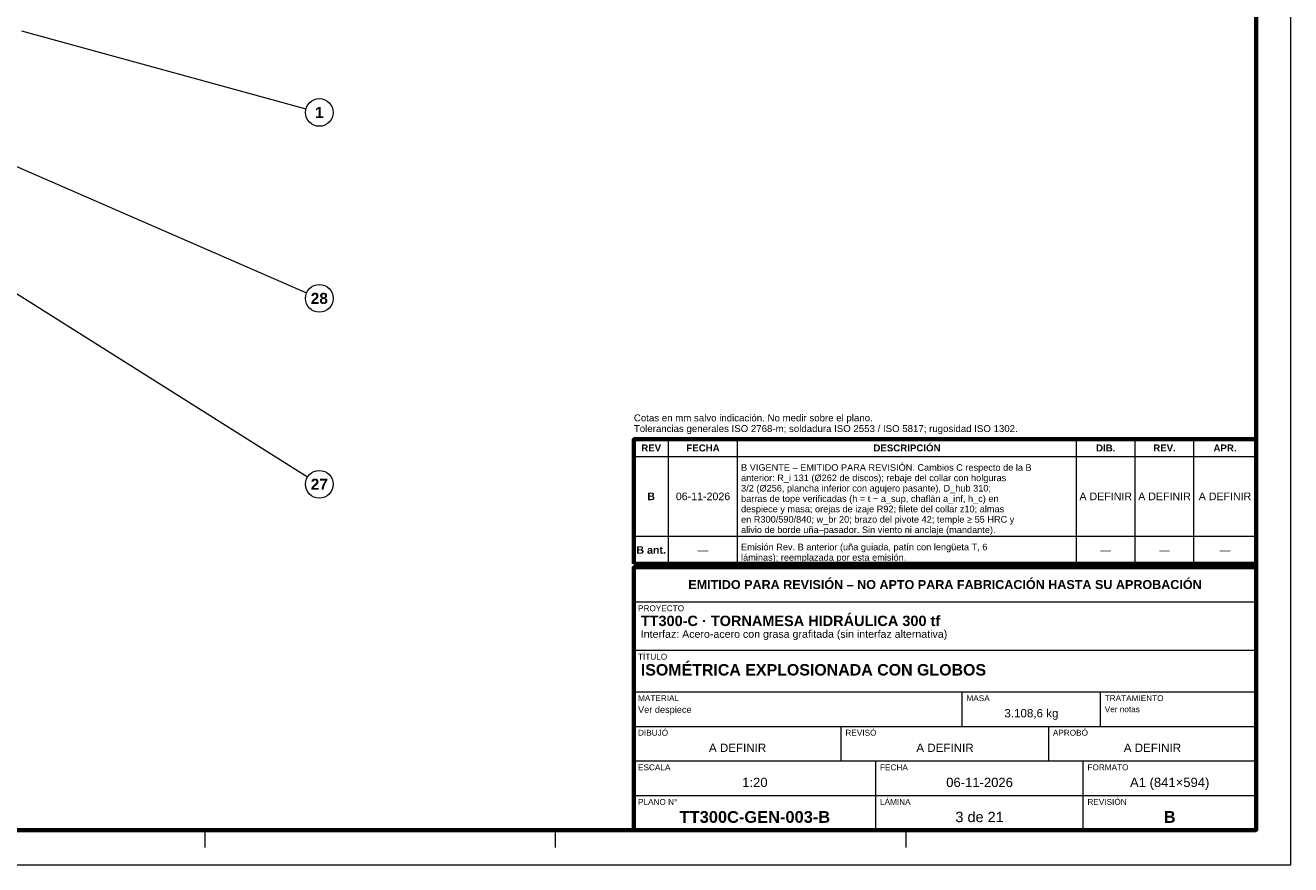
# Model space of a CAD drawing. Header units: millimetres. Extents: x 0 to 841, y 0 to 594.
# Tile 18 of 19: x 475 to 841, y 0 to 243. Entities that reach past the tile are written whole.
import ezdxf
from ezdxf.enums import TextEntityAlignment as Align

# ---------------------------------------------------------------- set-up
doc = ezdxf.new("R2010")
doc.units = ezdxf.units.MM
for name, color, linetype, lineweight in [('COTA', 7, 'CONTINUOUS', 18), ('FINA', 7, 'CONTINUOUS', 18), ('MARCO', 7, 'CONTINUOUS', 70), ('TXT', 7, 'CONTINUOUS', 25)]:
    doc.layers.add(name, color=color, linetype=linetype, lineweight=lineweight)
doc.styles.add('STD', font='LiberationSans-Regular.ttf')
doc.styles.add('STDB', font='LiberationSans-Bold.ttf')

msp = doc.modelspace()

# ---------------------------------------------------------------- linework, layer by layer
at = {"layer": 'COTA'}
for p, q in [((473.87, 241.09), (556.14, 218.56)), ((367.38, 231.16), (556.61, 112.13)), ((400.74, 233.01), (556.33, 165.35))]:
    msp.add_line(p, q, dxfattribs=at)
at = {"layer": 'FINA'}
for p, q in [((661, 87), (661, 123)), ((681, 87), (681, 123)), ((779, 87), (779, 123)), ((796, 87), (796, 123)), ((813, 87), (813, 123)), ((651, 118), (831, 118)), ((651, 95), (831, 95)), ((651, 87), (831, 87)), ((651, 86), (831, 86)), ((651, 76), (831, 76)), ((651, 62), (831, 62)), ((651, 50), (831, 50)), ((746, 40), (746, 50)), ((786, 40), (786, 50)), ((651, 40), (831, 40)), ((711, 30), (711, 40)), ((771, 30), (771, 40)), ((651, 30), (831, 30)), ((721, 20), (721, 30)), ((781, 20), (781, 30)), ((651, 20), (831, 20)), ((721, 10), (721, 20)), ((781, 10), (781, 20)), ((526.88, 10), (526.88, 5)), ((628.25, 10), (628.25, 5)), ((729.62, 10), (729.62, 5))]:
    msp.add_line(p, q, dxfattribs=at)
msp.add_lwpolyline([(0, 0), (841, 0), (841, 594), (0, 594)], close=True, dxfattribs=at)
for centre in [(560, 217.5), (560, 163.75), (560, 110)]:
    msp.add_circle(centre, 4, dxfattribs=at)
at = {"layer": 'MARCO'}
for points in [[(20, 10), (831, 10), (831, 584), (20, 584)], [(651, 87), (831, 87), (831, 123), (651, 123)], [(651, 10), (831, 10), (831, 86), (651, 86)]]:
    msp.add_lwpolyline(points, close=True, dxfattribs=at)

# ---------------------------------------------------------------- texts
at = {"layer": 'TXT'}
for s, height, style, p in [('1', 3.2, 'STDB', (560, 217.5)), ('28', 3.2, 'STDB', (560, 163.75)), ('REV', 2, 'STDB', (656, 120.5)), ('FECHA', 2, 'STDB', (671, 120.5)), ('DESCRIPCIÓN', 2, 'STDB', (730, 120.5)), ('DIB.', 2, 'STDB', (787.5, 120.5)), ('REV.', 2, 'STDB', (804.5, 120.5)), ('APR.', 2, 'STDB', (822, 120.5)), ('27', 3.2, 'STDB', (560, 110)), ('B', 2.2, 'STDB', (656, 106.5)), ('06-11-2026', 2.2, 'STD', (671, 106.5)), ('A DEFINIR', 2.2, 'STD', (787.5, 106.5)), ('A DEFINIR', 2.2, 'STD', (804.5, 106.5)), ('A DEFINIR', 2.2, 'STD', (822, 106.5)), ('B ant.', 2.2, 'STDB', (656, 91)), ('—', 2.2, 'STD', (671, 91)), ('—', 2.2, 'STD', (787.5, 91)), ('—', 2.2, 'STD', (804.5, 91)), ('—', 2.2, 'STD', (822, 91)), ('EMITIDO PARA REVISIÓN – NO APTO PARA FABRICACIÓN HASTA SU APROBACIÓN', 2.6, 'STDB', (741, 81)), ('3.108,6 kg', 2.4, 'STD', (766, 43.8)), ('A DEFINIR', 2.4, 'STD', (681, 33.8)), ('A DEFINIR', 2.4, 'STD', (741, 33.8)), ('A DEFINIR', 2.4, 'STD', (801, 33.8)), ('1:20', 2.7, 'STD', (686, 23.8)), ('06-11-2026', 2.7, 'STD', (751, 23.8)), ('A1 (841×594)', 2.7, 'STD', (806, 23.8)), ('TT300C-GEN-003-B', 3.4, 'STDB', (686, 13.8)), ('3 de 21', 3, 'STD', (751, 13.8)), ('B', 3.4, 'STDB', (806, 13.8))]:
    msp.add_text(s, height=height, dxfattribs=dict(at, style=style)).set_placement(p, align=Align.MIDDLE_CENTER)
at = {"layer": 'TXT', "style": 'STD'}
for s, p in [('Cotas en mm salvo indicación. No medir sobre el plano.', (651, 127.6)), ('Tolerancias generales ISO 2768-m; soldadura ISO 2553 / ISO 5817; rugosidad ISO 1302.', (651, 124.5))]:
    msp.add_text(s, height=2, dxfattribs=at).set_placement(p, align=Align.BOTTOM_LEFT)
at = {"layer": 'TXT'}
for s, height, style, p in [('B VIGENTE – EMITIDO PARA REVISIÓN. Cambios C respecto de la B', 1.9, 'STD', (682, 115.8)), ('3/2 (Ø256, plancha inferior con agujero pasante), D_hub 310;', 1.9, 'STD', (682, 109.8)), ('anterior: R_i 131 (Ø262 de discos); rebaje del collar con holguras', 1.9, 'STD', (682, 112.8)), ('barras de tope verificadas (h = t − a_sup, chaflán a_inf, h_c) en', 1.9, 'STD', (682, 106.8)), ('despiece y masa; orejas de izaje R92; filete del collar z10; almas', 1.9, 'STD', (682, 103.8)), ('en R300/590/840; w_br 20; brazo del pivote 42; temple ≥ 55 HRC y', 1.9, 'STD', (682, 100.8)), ('alivio de borde uña–pasador. Sin viento ni anclaje (mandante).', 1.9, 'STD', (682, 97.8)), ('Emisión Rev. B anterior (uña guiada, patín con lengüeta T, 6', 1.9, 'STD', (682, 92.8)), ('láminas); reemplazada por esta emisión.', 1.9, 'STD', (682, 89.8)), ('PROYECTO', 1.7, 'STD', (652.2, 75)), ('TT300-C · TORNAMESA HIDRÁULICA 300 tf', 3, 'STDB', (653, 72)), ('Interfaz: Acero-acero con grasa grafitada (sin interfaz alternativa)', 2.2, 'STD', (653, 67.8)), ('TÍTULO', 1.7, 'STD', (652.2, 61)), ('ISOMÉTRICA EXPLOSIONADA CON GLOBOS', 3.3, 'STDB', (653, 58)), ('MATERIAL', 1.7, 'STD', (652.2, 49)), ('MASA', 1.7, 'STD', (747.2, 49)), ('TRATAMIENTO', 1.7, 'STD', (787.2, 49)), ('Ver despiece', 1.9, 'STD', (652.2, 45.8)), ('Ver notas', 1.7, 'STD', (787.2, 45.8)), ('DIBUJÓ', 1.7, 'STD', (652.2, 39)), ('REVISÓ', 1.7, 'STD', (712.2, 39)), ('APROBÓ', 1.7, 'STD', (772.2, 39)), ('ESCALA', 1.7, 'STD', (652.2, 29)), ('FECHA', 1.7, 'STD', (722.2, 29)), ('FORMATO', 1.7, 'STD', (782.2, 29)), ('PLANO N°', 1.7, 'STD', (652.2, 19)), ('LÁMINA', 1.7, 'STD', (722.2, 19)), ('REVISIÓN', 1.7, 'STD', (782.2, 19))]:
    msp.add_text(s, height=height, dxfattribs=dict(at, style=style)).set_placement(p, align=Align.TOP_LEFT)

doc.saveas('drawing.dxf')
